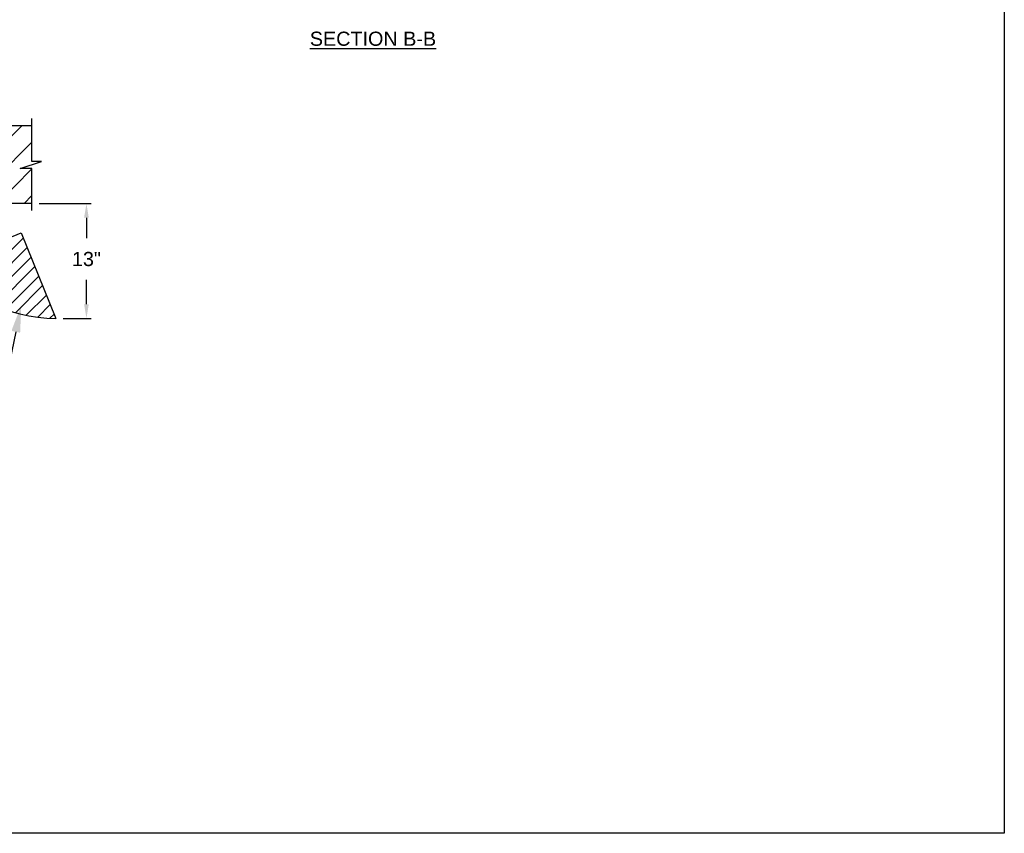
# Model space of a CAD drawing. Header units: inches. Extents: x 170 to 312, y 215 to 248.
# Tile 79 of 216: x 182.54 to 189.06, y 234.45 to 239.84. Entities that reach past the tile are written whole.
import ezdxf
from ezdxf import colors
from ezdxf.entities.mleader import LeaderData, LeaderLine
from ezdxf.math import Vec2, Vec3

# ---------------------------------------------------------------- set-up
doc = ezdxf.new("R2010")
doc.units = ezdxf.units.IN
doc.header["$LTSCALE"] = 0.25
doc.header["$MEASUREMENT"] = 0
doc.layers.add('ANNOTATIONS', color=1, linetype='Continuous')
doc.layers.add('STANDARD MOTOR LH', color=7, linetype='Continuous')
doc.styles.add('ARIAL', font='arial.ttf', dxfattribs={"height": 0.09375})
doc.dimstyles.new('STANDARD$0', dxfattribs={"dimtxt": 0.09375, "dimasz": 0.09375, "dimexe": 0.03125, "dimexo": 0.046875, "dimgap": 0.09, "dimtad": 0, "dimtih": 1, "dimtoh": 1, "dimdec": 4, "dimzin": 0, "dimdsep": 46, "dimtxsty": 'ARIAL', "dimcen": 0.09, "dimadec": 0, "dimazin": 0, "dimtfac": 1, "dimtdec": 4, "dimtofl": 0, "dimtmove": 0, "dimatfit": 1, "dimfxl": 1, "dimtolj": 1, "dimtzin": 0, "dimarcsym": 0})

# ---------------------------------------------------------------- blocks, each defined once
blk = doc.blocks.new('*D37')
at = {"layer": 'ANNOTATIONS', "color": 0, "linetype": 'ByBlock', "lineweight": -2, "transparency": 16777216}
for p, q in [((182.6663, 238.6199), (183.0115, 238.6199)), ((182.9803, 238.5261), (182.9803, 238.3898)), ((182.9803, 237.9523), (182.9803, 238.114)), ((182.8251, 237.8585), (183.0115, 237.8585))]:
    blk.add_line(p, q, dxfattribs=at)
at = {"layer": 'ANNOTATIONS', "color": 0, "transparency": 16777216}
for points in [[(182.9646, 238.5261), (182.9959, 238.5261), (182.9803, 238.6199)], [(182.9646, 237.9523), (182.9959, 237.9523), (182.9803, 237.8585)]]:
    blk.add_solid(points, dxfattribs=at)
at = {"layer": 'defpoints', "color": 0, "transparency": 16777216}
for p in [(182.6194, 238.6199), (182.9803, 238.6199), (182.7782, 237.8585)]:
    blk.add_point(p, dxfattribs=at)
at = {"layer": 'ANNOTATIONS', "color": 0, "transparency": 16777216, "insert": (182.9803, 238.2519), "char_height": 0.09375, "attachment_point": 5, "style": 'ARIAL'}
blk.add_mtext('\\A1;13"', dxfattribs=at)

msp = doc.modelspace()

# ---------------------------------------------------------------- hatches: boundary and pattern name
at = {"layer": 'STANDARD MOTOR LH'}
h = msp.add_hatch(dxfattribs=at)
h.set_pattern_fill('ANSI31', color=256, style=0)
h.set_pattern_definition([(45, (-0.813, -11.93541), (-0.08838835, 0.08838835), [])])
h.paths.add_polyline_path([(182.68352, 238.89832), (182.61942, 238.89832), (182.61942, 239.13552), (181.93192, 239.13552), (181.93192, 238.61989), (181.95009, 238.61989), (182.61942, 238.61989), (182.61942, 238.85141), (182.54145, 238.85141)])
h = msp.add_hatch(dxfattribs=at)
h.set_pattern_fill('ANSI31', color=256, scale=0.5, style=0)
h.set_pattern_definition([(45, (170.51236, 235.62128), (-0.04419417, 0.04419417), [])])
edge = h.paths.add_edge_path()
edge.add_line((182.5482, 238.42532), (182.43192, 238.37808))
edge.add_line((182.43192, 238.37808), (182.43192, 238.27095))
edge.add_arc((182.41404, 238.27095), 0.01787, -89.999885, 0.000989, ccw=False)
edge.add_line((182.41404, 238.25308), (181.94979, 238.25308))
edge.add_arc((181.94979, 238.27095), 0.01788, 224.999017, 269.999203, ccw=False)
edge.add_arc((182.79641, 238.98141), 1.12303, 220.081978, 269.072701)
edge.add_line((182.77823, 237.85853), (182.5482, 238.42532))

# ---------------------------------------------------------------- linework, layer by layer
at = {"layer": 'defpoints'}
msp.add_lwpolyline([(189.05875, 234.44685), (169.58887, 234.44685), (169.58887, 247.18196), (189.05875, 247.18196)], close=True, dxfattribs=at)
at = {"layer": 'STANDARD MOTOR LH'}
for p, q in [((182.61942, 238.89832), (182.61942, 239.18239)), ((182.61942, 239.13552), (181.93192, 239.13552)), ((182.54145, 238.85141), (182.68352, 238.89832)), ((182.61942, 238.85141), (182.54145, 238.85141)), ((182.68352, 238.89832), (182.61942, 238.89832)), ((182.61942, 238.57302), (182.61942, 238.85141)), ((182.61942, 238.61989), (181.93192, 238.61989)), ((182.43192, 238.37808), (182.5482, 238.42532)), ((182.5482, 238.42532), (182.77823, 237.85853))]:
    msp.add_line(p, q, dxfattribs=at)
msp.add_arc((182.79641, 238.98141), 1.12303, 220.081978, 269.072701, dxfattribs=at)

# ---------------------------------------------------------------- texts
at = {"layer": 'ANNOTATIONS', "insert": (184.87783, 239.75886), "char_height": 0.09375, "width": 1.3823677, "attachment_point": 2, "style": 'ARIAL'}
msp.add_mtext('{\\LSECTION B-B}', dxfattribs=at)

# ---------------------------------------------------------------- dimensions: what is measured, and where the dimension line sits
at = {"layer": 'ANNOTATIONS'}
dim = msp.add_linear_dim(base=(182.98026, 238.61989), p1=(182.77823, 237.85853), p2=(182.61942, 238.61989), angle=90, text='13"', dimstyle='STANDARD$0', override={"dimarcsym": 1}, dxfattribs=at)
dim.commit()
dim.dimension.update_dxf_attribs({"geometry": '*D37', "text_midpoint": (182.98026, 238.25186), "dimtype": 160})

# ---------------------------------------------------------------- leaders
ml = msp.add_multileader_mtext('Standard', dxfattribs=at)
ml.set_content('SWING GUIDE CLEARANCE', color=256, style='ARIAL')
ml.set_leader_properties()
ml.build(insert=Vec2(0, 0))
ml.multileader.update_dxf_attribs({"dogleg_length": 0.36, "arrow_head_size": 0.18})
ctx = ml.context
ctx.base_point, ctx.char_height, ctx.arrow_head_size, ctx.landing_gap_size, ctx.plane_origin = Vec3(180.47517, 237.57715), 0.09375, 0.18, 0.09, Vec3(180.10245, 237.21897)
ctx.text_align_type = 2
notes = []
notes.append((ctx, [(1, (1, 1, 0), (182.47215, 237.57715), (-1, 0), 0.09796, [(0, [(182.54884, 237.9463)], 0, [])])]))
ctx.mtext.insert, ctx.mtext.alignment, ctx.mtext.flow_direction = Vec3(182.28419, 237.62482), 3, 5
for ctx, leaders in notes:
    for number, flags, end, landing, length, lines in leaders:
        leader = LeaderData()
        leader.index, (leader.has_last_leader_line, leader.has_dogleg_vector, leader.attachment_direction) = number, flags
        leader.last_leader_point, leader.dogleg_vector, leader.dogleg_length = Vec3(end), Vec3(landing), length
        for number, points, colour, breaks in lines:
            line = LeaderLine()
            line.index, line.vertices, line.color, line.breaks = number, Vec3.list(points), colors.encode_raw_color(colour), breaks
            leader.lines.append(line)
        ctx.leaders.append(leader)

doc.saveas('drawing.dxf')
